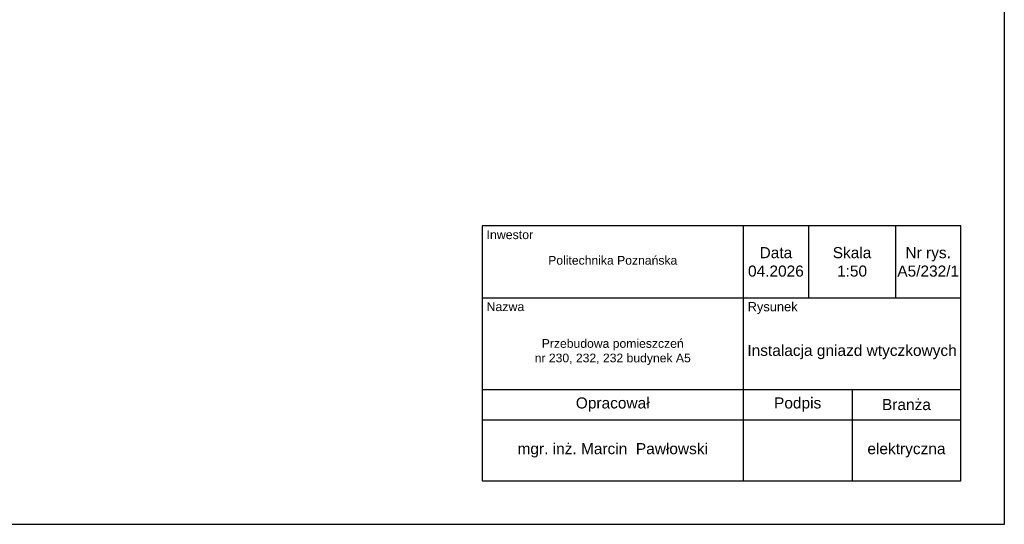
# Model space of a CAD drawing. Header units: millimetres. Extents: x 45983 to 94428, y -13359 to 18562.
# Tile 41 of 57: x 83114 to 94428, y 3712 to 9509. Entities that reach past the tile are written whole.
import ezdxf
from ezdxf.enums import TextEntityAlignment as Align

# ---------------------------------------------------------------- set-up
doc = ezdxf.new("R2010")
doc.units = ezdxf.units.MM
doc.styles.add('ARIAL', font='arial.ttf')

msp = doc.modelspace()

# ---------------------------------------------------------------- linework, layer by layer
for p, q in [((94428, 3712), (94428, 18562)), ((73428, 3712), (94428, 3712))]:
    msp.add_line(p, q)
at = {"color": 7, "linetype": 'Continuous'}
for points in [[(93928, 7139), (88428, 7139), (88428, 4212)], [(91428, 7139), (91428, 4212)], [(92178, 7139), (92178, 6312)], [(93178, 7139), (93178, 6312)], [(93928, 4212), (93928, 7139)], [(88428, 6312), (93928, 6312)], [(88428, 5262), (93928, 5262)], [(92678, 5262), (92678, 4212)], [(88428, 4912), (93928, 4912)], [(88428, 4212), (93928, 4212)]]:
    msp.add_lwpolyline(points, dxfattribs=at)

# ---------------------------------------------------------------- texts
at = {"color": 7, "style": 'ARIAL'}
for s, height, p in [('Inwestor', 101.6, (88478, 7039)), ('Nazwa', 101.6, (88478, 6212)), ('Rysunek', 105.8, (91478, 6212))]:
    msp.add_text(s, height=height, dxfattribs=at).set_placement(p, align=Align.MIDDLE_LEFT)
at = {"attachment_point": 5, "style": 'ARIAL'}
for s, insert, char_height, width in [('Data\\P04.2026', (91803, 6726), 127, 750), ('Skala\\P1:50', (92678, 6726), 127, 1000), ('Nr rys.\\PA5/232/1', (93553, 6726), 127, 750), ('Politechnika Poznańska', (89928, 6744), 100, 3000), ('Przebudowa pomieszczeń \\Pnr 230, 232, 232 budynek A5', (89928, 5691), 100, 3000), ('Instalacja gniazd wtyczkowych', (92678, 5691), 127, 2500), ('Opracował', (89928, 5087), 127, 3000), ('Podpis', (92053, 5087), 127, 1250), ('Bran{\\fArial|b0|i0|c238|p34;ża}', (93303, 5087), 127, 1250), ('mgr. in{\\fArial|b0|i0|c238|p34;ż. Marcin  Pawłowski}', (89928, 4562), 127, 3000), ('{\\fArial|b0|i0|c238|p34;elektryczna}', (93303, 4562), 127, 1250)]:
    msp.add_mtext(s, dxfattribs=dict(at, insert=insert, char_height=char_height, width=width))

doc.saveas('drawing.dxf')
